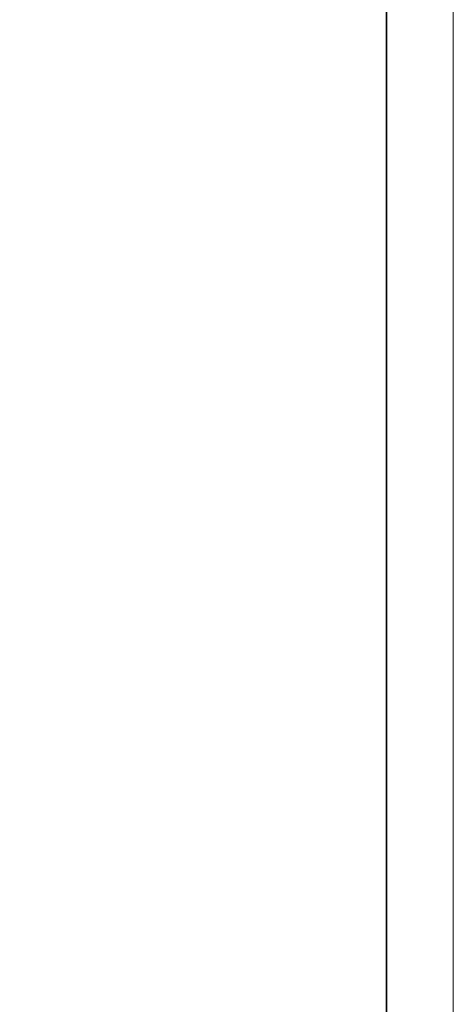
# Model space of a CAD drawing. Extents: x -620 to 300, y 62 to 1107.
# Tile 240 of 256: x 268 to 300, y 746 to 820. Entities that reach past the tile are written whole.
import ezdxf

# ---------------------------------------------------------------- set-up
doc = ezdxf.new("R2010")
doc.units = 0
doc.layers.get('0').update_dxf_attribs({"lineweight": 35})
doc.layers.add('E_Detail_Beschriftung', color=7, linetype='Continuous', lineweight=13, true_color=0x009900)
doc.layers.add('iwb_Plankopf Rahmen', color=7, linetype='Continuous', lineweight=35)
doc.styles.get("Standard").update_dxf_attribs({"font": 'ARIALN.TTF'})

# ---------------------------------------------------------------- blocks, each defined once
blk = doc.blocks.new('Referenz-A06G9G138I')
at = {"layer": 'E_Detail_Beschriftung', "linetype": 'Continuous', "ltscale": 0.13, "insert": (258.613, 786.121), "char_height": 1.4, "attachment_point": 1}
blk.add_mtext('{\\fArial Narrow;Stahlbeton}', dxfattribs=at)

msp = doc.modelspace()

# ---------------------------------------------------------------- linework, layer by layer
at = {"layer": 'iwb_Plankopf Rahmen', "color": 8, "lineweight": 13, "ltscale": 0.13, "true_color": 0x808080}
msp.add_lwpolyline([(300.353, 62.433), (-619.647, 62.433), (-619.647, 1107.433), (300.353, 1107.433), (300.353, 62.433)], close=True, dxfattribs=at)
at = {"layer": 'iwb_Plankopf Rahmen', "ltscale": 0.35}
msp.add_lwpolyline([(-599.647, 67.433), (-599.647, 1102.433), (295.353, 1102.433), (295.353, 67.433), (-599.647, 67.433)], close=True, dxfattribs=at)

# ---------------------------------------------------------------- block references
at = {"color": 8, "lineweight": 25, "ltscale": 0.25, "true_color": 0x808080}
msp.add_blockref('Referenz-A06G9G138I', (0, 0), dxfattribs=at)

doc.saveas('drawing.dxf')
